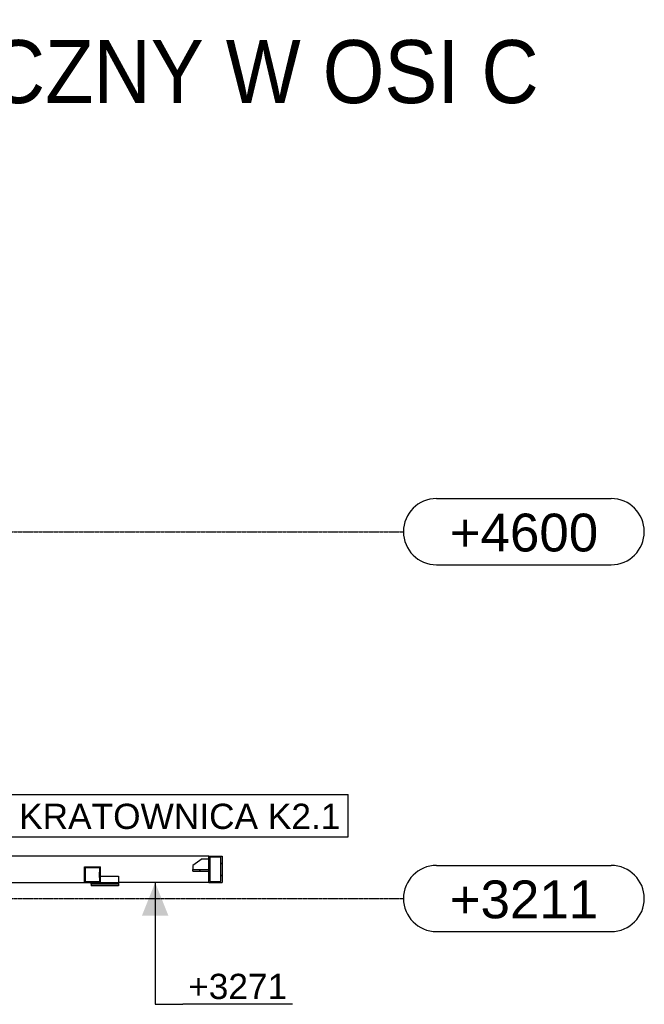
# Model space of a CAD drawing. Header units: millimetres. Extents: x -288865 to 11255, y 102926 to 380857.
# Tile 142 of 142: x -146664 to -144301, y 360862 to 364590. Entities that reach past the tile are written whole.
import ezdxf

# ---------------------------------------------------------------- set-up
doc = ezdxf.new("R2010")
doc.units = ezdxf.units.MM
doc.header["$MEASUREMENT"] = 0
doc.set_wipeout_variables(frame=1)
doc.linetypes.add('DXK_LINE_DOT3', pattern=[5.918699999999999, 2.979, -0.9799, 0.9799, -0.9799])
for name, color, linetype in [('TS_FORMATKA', 7, 'Continuous'), ('TS_INNE_OBIEKTY', 7, 'Continuous'), ('TS_LINIE_WIDOCZNE', 7, 'Continuous'), ('TS_OPISY', 7, 'Continuous'), ('TS_OPISY_LINIE', 7, 'Continuous'), ('TS_OPISY_RAMKA', 7, 'Continuous'), ('TS_WYPELNIENIE', 7, 'Continuous')]:
    doc.layers.add(name, color=color, linetype=linetype)
doc.styles.add('ARIAL', font='arial.ttf')

# ---------------------------------------------------------------- blocks, each defined once
blk = doc.blocks.new('Part-66156026-1361 - 1303')
at = {"layer": 'TS_LINIE_WIDOCZNE', "color": 1, "linetype": 'Continuous'}
for p, q in [((50565.01562978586, 3265.019037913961), (50564.87616406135, 3265.019037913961)), ((50564.87616406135, 3265.019037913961), (50564.87616406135, 3259.019037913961)), ((50667.87616406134, 3259.019037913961), (50564.87616406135, 3259.019037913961)), ((50667.87616406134, 3265.019037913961), (50667.87616406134, 3259.019037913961))]:
    blk.add_line(p, q, dxfattribs=at)
blk = doc.blocks.new('Part-66156026-1430 - 1303')
at = {"layer": 'TS_WYPELNIENIE', "linetype": 'Continuous'}
h = blk.add_hatch(dxfattribs=at)
h.set_pattern_fill('', color=256, scale=10, style=0, pattern_type=0)
h.set_pattern_definition([(45, (51010.03686552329, 3371), (-22.45064030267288, 22.45064030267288), [])])
h.paths.add_polyline_path([(51060.03686552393, 3371), (51010.03686552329, 3371), (51010.03686552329, 3271), (51060.03686552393, 3271)])
h.paths.add_polyline_path([(51014.03686552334, 3275), (51014.03686552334, 3367), (51056.03686552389, 3367), (51056.03686552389, 3275)])
at = {"layer": 'TS_INNE_OBIEKTY', "color": 1, "linetype": 'Continuous'}
for p, q in [((51010.03686552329, 3371), (51060.03686552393, 3371)), ((51010.03686552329, 3271), (51010.03686552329, 3371)), ((51056.03686552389, 3367), (51014.03686552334, 3367)), ((51014.03686552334, 3367), (51014.03686552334, 3275)), ((51056.03686552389, 3275), (51056.03686552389, 3367)), ((51060.03686552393, 3371), (51060.03686552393, 3271)), ((51010.03686552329, 3271), (51060.03686552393, 3271)), ((51014.03686552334, 3275), (51056.03686552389, 3275))]:
    blk.add_line(p, q, dxfattribs=at)
at = {"layer": 'TS_LINIE_WIDOCZNE', "color": 1, "linetype": 'Continuous'}
for p, q in [((51010.03162552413, 3371), (51010.03686552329, 3371)), ((51014.03162552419, 3367), (51014.03686552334, 3367)), ((51056.03162552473, 3367), (51056.03686552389, 3367)), ((51060.03162552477, 3371), (51060.03686552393, 3371)), ((51010.03162552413, 3271), (51010.03686552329, 3271)), ((51014.03162552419, 3275), (51014.03686552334, 3275)), ((51056.03162552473, 3275), (51056.03686552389, 3275)), ((51060.03162552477, 3271), (51060.03686552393, 3271))]:
    blk.add_line(p, q, dxfattribs=at)
blk = doc.blocks.new('Part-66156026-1451 - 1303')
at = {"layer": 'TS_LINIE_WIDOCZNE', "color": 1, "linetype": 'Continuous'}
for p, q in [((51010.00375422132, 3370.999999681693), (50217.99996169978, 3371.000000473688)), ((51010.00375422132, 3370.999999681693), (51010.00375421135, 3361.002673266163)), ((51010.00375412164, 3270.999999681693), (51010.0037541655, 3315.00269120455)), ((50217.9999616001, 3271.000000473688), (50540.01938898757, 3271.000000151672)), ((51010.00375412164, 3270.999999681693), (50668.01562978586, 3271.000000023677))]:
    blk.add_line(p, q, dxfattribs=at)
blk = doc.blocks.new('Part-66156026-1452 - 1303')
at = {"layer": 'TS_WYPELNIENIE', "linetype": 'Continuous'}
h = blk.add_hatch(dxfattribs=at)
h.set_pattern_fill('', color=256, scale=10, style=0, pattern_type=0)
h.set_pattern_definition([(45, (50540.01938898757, 3331), (-22.45064030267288, 22.45064030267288), [])])
h.paths.add_polyline_path([(50600.01938915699, 3331), (50540.01938898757, 3331), (50540.01938898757, 3271), (50600.01938915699, 3271)])
h.paths.add_polyline_path([(50543.01938899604, 3274), (50543.01938899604, 3328), (50597.01938914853, 3328), (50597.01938914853, 3274)])
at = {"layer": 'TS_INNE_OBIEKTY', "color": 1, "linetype": 'Continuous'}
for p, q in [((50540.01938898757, 3331), (50600.01938915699, 3331)), ((50540.01938898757, 3271), (50540.01938898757, 3331)), ((50543.01938899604, 3274), (50543.01938899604, 3328)), ((50543.01938899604, 3328), (50597.01938914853, 3328)), ((50597.01938914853, 3328), (50597.01938914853, 3274)), ((50600.01938915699, 3271), (50600.01938915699, 3331)), ((50540.01938898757, 3271), (50600.01938915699, 3271)), ((50597.01938914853, 3274), (50543.01938899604, 3274))]:
    blk.add_line(p, q, dxfattribs=at)
at = {"layer": 'TS_LINIE_WIDOCZNE', "color": 1, "linetype": 'Continuous'}
for p, q in [((50539.97568270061, 3331), (50540.01938898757, 3331)), ((50539.97568349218, 3301.471734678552), (50539.97577406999, 3306.006667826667)), ((50539.97577406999, 3296.006667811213), (50539.97568349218, 3300.541600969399)), ((50539.97577406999, 3306.006667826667), (50539.97604929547, 3309.666921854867)), ((50539.97604929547, 3292.346413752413), (50539.97577406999, 3296.006667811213)), ((50539.97604929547, 3309.666921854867), (50539.97642526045, 3311.006667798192)), ((50539.97642526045, 3291.006667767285), (50539.97604929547, 3292.346413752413)), ((50539.97642526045, 3311.006667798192), (50540.01938898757, 3311.00666540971)), ((50539.97642526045, 3311.006667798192), (50539.97680122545, 3309.666921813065)), ((50539.97680122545, 3292.34641371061), (50539.97642526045, 3291.006667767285)), ((50539.97642526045, 3291.006667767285), (50540.01938898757, 3291.006665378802)), ((50539.97680122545, 3309.666921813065), (50539.97707645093, 3306.006667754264)), ((50539.97707645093, 3296.006667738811), (50539.97680122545, 3292.34641371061)), ((50539.97707645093, 3306.006667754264), (50539.97717719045, 3301.006667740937)), ((50539.97717719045, 3301.006667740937), (50539.97707645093, 3296.006667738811)), ((50596.97568272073, 3301.436621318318), (50596.97577423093, 3306.003499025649)), ((50596.97577423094, 3296.003499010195), (50596.97568272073, 3300.570376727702)), ((50596.97577423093, 3306.003499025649), (50596.97604945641, 3309.663753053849)), ((50596.97604945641, 3292.343244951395), (50596.97577423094, 3296.003499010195)), ((50596.97604945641, 3309.663753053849), (50596.9764254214, 3311.003498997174)), ((50596.9764254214, 3291.003498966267), (50596.97604945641, 3292.343244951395)), ((50596.9764254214, 3311.003498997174), (50597.01938914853, 3311.003496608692)), ((50596.9764254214, 3311.003498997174), (50596.97680138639, 3309.663753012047)), ((50596.97680138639, 3292.343244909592), (50596.9764254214, 3291.003498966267)), ((50596.9764254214, 3291.003498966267), (50597.01938914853, 3291.003496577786)), ((50596.97680138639, 3309.663753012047), (50596.97707661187, 3306.003498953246)), ((50596.97707661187, 3296.003498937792), (50596.97680138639, 3292.343244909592)), ((50596.97707661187, 3306.003498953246), (50596.97717735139, 3301.003498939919)), ((50596.97717735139, 3301.003498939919), (50596.97707661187, 3296.003498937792)), ((50539.97568270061, 3271), (50540.01938898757, 3271))]:
    blk.add_line(p, q, dxfattribs=at)
blk = doc.blocks.new('Part-66156026-1453 - 1303')
at = {"layer": 'TS_LINIE_WIDOCZNE', "color": 1, "linetype": 'Continuous'}
for p, q in [((50565.01562978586, 3265.016295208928), (50565.01562978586, 3271)), ((50668.01562978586, 3265.016295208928), (50565.01562978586, 3265.016295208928)), ((50600.01938915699, 3271.016295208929), (50668.01562978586, 3271.016295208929)), ((50668.01562978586, 3271.016295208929), (50668.01562978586, 3265.016295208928))]:
    blk.add_line(p, q, dxfattribs=at)
blk = doc.blocks.new('Part-66156026-1454 - 1303')
at = {"layer": 'TS_LINIE_WIDOCZNE', "color": 1, "linetype": 'Continuous'}
for p, q in [((50600.01482563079, 3296.016312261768), (50668.01482309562, 3296.016311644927)), ((50668.01646144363, 3296.016311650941), (50668.01482309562, 3296.016311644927)), ((50668.01482309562, 3296.016311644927), (50668.01482329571, 3271.016311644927))]:
    blk.add_line(p, q, dxfattribs=at)
blk = doc.blocks.new('Part-66156026-1473 - 1303')
at = {"layer": 'TS_LINIE_WIDOCZNE', "color": 1, "linetype": 'Continuous'}
for p, q in [((50985.28034788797, 3361.001311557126), (50950.28212743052, 3335.999383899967)), ((50985.27849102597, 3361.00131141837), (50985.28034788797, 3361.001311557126)), ((50985.28034788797, 3361.001311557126), (51010.03686552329, 3361.00267508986)), ((50950.2802705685, 3335.999383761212), (50950.28212743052, 3335.999383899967)), ((50950.28212743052, 3335.999383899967), (50950.28319411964, 3320.999367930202))]:
    blk.add_line(p, q, dxfattribs=at)
blk = doc.blocks.new('Part-66156026-1474 - 1303')
at = {"layer": 'TS_WYPELNIENIE', "linetype": 'Continuous'}
h = blk.add_hatch(dxfattribs=at)
h.set_pattern_fill('', color=256, scale=10, style=0, pattern_type=0)
h.set_pattern_definition([(45, (50950.27054473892, 3321.003316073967), (-22.45064030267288, 22.45064030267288), [])])
h.paths.add_polyline_path([(51010.27054552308, 3321.002688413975), (50950.27054473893, 3321.003316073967), (50950.27048197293, 3315.003316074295), (51010.27048275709, 3315.002688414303)])
at = {"layer": 'TS_INNE_OBIEKTY', "color": 1, "linetype": 'Continuous'}
for p, q in [((50950.27048197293, 3315.003316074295), (50950.27054473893, 3321.003316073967)), ((50950.27054473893, 3321.003316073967), (51010.27054552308, 3321.002688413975)), ((51010.27048275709, 3315.002688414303), (51010.27054552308, 3321.002688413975)), ((50950.27048197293, 3315.003316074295), (51010.27048275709, 3315.002688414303))]:
    blk.add_line(p, q, dxfattribs=at)
at = {"layer": 'TS_LINIE_WIDOCZNE', "color": 1, "linetype": 'Continuous'}
blk.add_line((50950.25412701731, 3315.003316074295), (50950.25418978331, 3321.003316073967), dxfattribs=at)
blk = doc.blocks.new('GridLine-66156026-1657 - 1303')
at = {"layer": 'TS_INNE_OBIEKTY', "color": 4, "linetype": 'Continuous'}
for p, q in [((51871.5, 4724.999999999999), (52532.974609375, 4724.999999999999)), ((51871.5, 4474.999999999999), (52532.974609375, 4474.999999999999))]:
    blk.add_line(p, q, dxfattribs=at)
at = {"layer": 'TS_INNE_OBIEKTY', "color": 4, "linetype": 'DXK_LINE_DOT3'}
blk.add_line((33195.7, 4600), (51746.5, 4600), dxfattribs=at)
at = {"layer": 'TS_INNE_OBIEKTY', "color": 4, "linetype": 'Continuous'}
for centre, start, end in [((51871.5, 4599.999999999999), 90, 270), ((52532.974609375, 4599.999999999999), 270, 90)]:
    blk.add_arc(centre, 125, start, end, dxfattribs=at)
at = {"layer": 'TS_INNE_OBIEKTY', "color": 2, "linetype": 'Continuous', "style": 'ARIAL'}
blk.add_text('+4600', height=143.26171875, dxfattribs=at).set_placement((51921.5, 4525))
blk = doc.blocks.new('Bolt-66156026-1570 - 1303')
at = {"layer": 'TS_INNE_OBIEKTY', "color": 1, "linetype": 'Continuous'}
blk.add_arc((50994.99999999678, 3320.999999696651), 6.999999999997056, 240.024685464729, 299.9739971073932, dxfattribs=at)
blk = doc.blocks.new('GridLine-66156026-1656 - 1303')
at = {"layer": 'TS_INNE_OBIEKTY', "color": 4, "linetype": 'Continuous'}
for p, q in [((51871.5, 3336), (52532.974609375, 3336)), ((51871.5, 3086), (52532.974609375, 3086))]:
    blk.add_line(p, q, dxfattribs=at)
at = {"layer": 'TS_INNE_OBIEKTY', "color": 4, "linetype": 'DXK_LINE_DOT3'}
blk.add_line((33195.7, 3211), (51746.5, 3211), dxfattribs=at)
at = {"layer": 'TS_INNE_OBIEKTY', "color": 4, "linetype": 'Continuous'}
for centre, start, end in [((51871.5, 3211), 90, 270), ((52532.974609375, 3211), 270, 90)]:
    blk.add_arc(centre, 125, start, end, dxfattribs=at)
at = {"layer": 'TS_INNE_OBIEKTY', "color": 2, "linetype": 'Continuous', "style": 'ARIAL'}
blk.add_text('+3211', height=143.26171875, dxfattribs=at).set_placement((51921.5, 3136))
blk = doc.blocks.new('Mark-66156026-2291 - 1303')
at = {"layer": 'TS_OPISY_LINIE', "linetype": 'Continuous'}
blk.add_line((50085.52817094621, 3267.6049999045), (50262.30317094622, 3444.3799999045), dxfattribs=at)
at = {"layer": 'TS_OPISY_RAMKA', "linetype": 'Continuous'}
for p, q in [((50262.30317094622, 3604.3799999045), (51536.85395219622, 3604.3799999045)), ((50262.30317094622, 3444.3799999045), (50262.30317094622, 3604.3799999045)), ((51536.85395219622, 3444.3799999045), (51536.85395219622, 3604.3799999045)), ((50262.30317094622, 3444.3799999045), (51536.85395219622, 3444.3799999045))]:
    blk.add_line(p, q, dxfattribs=at)
blk.add_wipeout([(51506.853952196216, 3474.379999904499), (51506.853952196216, 3574.3799999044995), (50292.303170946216, 3574.3799999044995), (50292.303170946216, 3474.379999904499)]).dxf.layer = 'TS_OPISY_LINIE'
blk.add_wipeout([(51506.853952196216, 3474.379999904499), (51506.853952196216, 3574.3799999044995), (50292.303170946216, 3574.3799999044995), (50292.303170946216, 3474.379999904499)]).dxf.layer = 'TS_OPISY_LINIE'
at = {"layer": 'TS_OPISY', "style": 'ARIAL'}
blk.add_text('KRATOWNICA K2.1', height=95.5078125, dxfattribs=at).set_placement((50292.30317094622, 3474.379999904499))
blk = doc.blocks.new('LevelMark-66156026-2202 - 1303')
at = {"linetype": 'Continuous'}
blk.add_hatch(color=96, dxfattribs=at).paths.add_polyline_path([(50757.12329429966, 3145.999999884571), (50807.12329429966, 3270.999999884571), (50857.12329429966, 3145.999999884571)])
at = {"color": 96, "linetype": 'Continuous'}
blk.add_line((50807.12329429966, 3270.999999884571), (50807.12329429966, 2810.347067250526), dxfattribs=at)
at = {"color": 0, "linetype": 'Continuous'}
blk.add_wipeout([(51326.355665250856, 2810.347067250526), (51326.355665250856, 2950.3470672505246), (50912.039259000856, 2950.3470672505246), (50912.039259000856, 2810.347067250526)], dxfattribs=at)
at = {"color": 96, "linetype": 'Continuous'}
for p in [(50807.12329429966, 2810.347067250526), (51326.35566525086, 2810.347067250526)]:
    blk.add_line(p, (50912.03925900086, 2810.347067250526), dxfattribs=at)
at = {"color": 96, "linetype": 'Continuous', "style": 'ARIAL'}
blk.add_text('+3271', height=95.5078125, dxfattribs=at).set_placement((50932.03925900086, 2830.347067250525))

msp = doc.modelspace()

# ---------------------------------------------------------------- block references
for name in ['GridLine-66156026-1657 - 1303', 'Part-66156026-1451 - 1303', 'Part-66156026-1430 - 1303', 'GridLine-66156026-1656 - 1303', 'Part-66156026-1473 - 1303', 'Part-66156026-1452 - 1303', 'Part-66156026-1454 - 1303', 'Part-66156026-1474 - 1303', 'Bolt-66156026-1570 - 1303', 'Part-66156026-1361 - 1303', 'Part-66156026-1453 - 1303']:
    msp.add_blockref(name, (-196958.5679124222, 358051.3271437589))

# ---------------------------------------------------------------- texts
at = {"layer": 'TS_FORMATKA', "color": 1, "style": 'ARIAL', "width": 0.9}
msp.add_text('PRZEKRÓJ POPRZECZNY W OSI C', height=238.76953125, dxfattribs=at).set_placement((-149703.417275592, 364274.0030508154))

# ---------------------------------------------------------------- next in the draw order: block references
msp.add_blockref('Mark-66156026-2291 - 1303', (-196958.5679124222, 358051.3271437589))

# ---------------------------------------------------------------- next in the draw order: block references
msp.add_blockref('LevelMark-66156026-2202 - 1303', (-196958.5679124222, 358051.3271437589))

doc.saveas('drawing.dxf')
